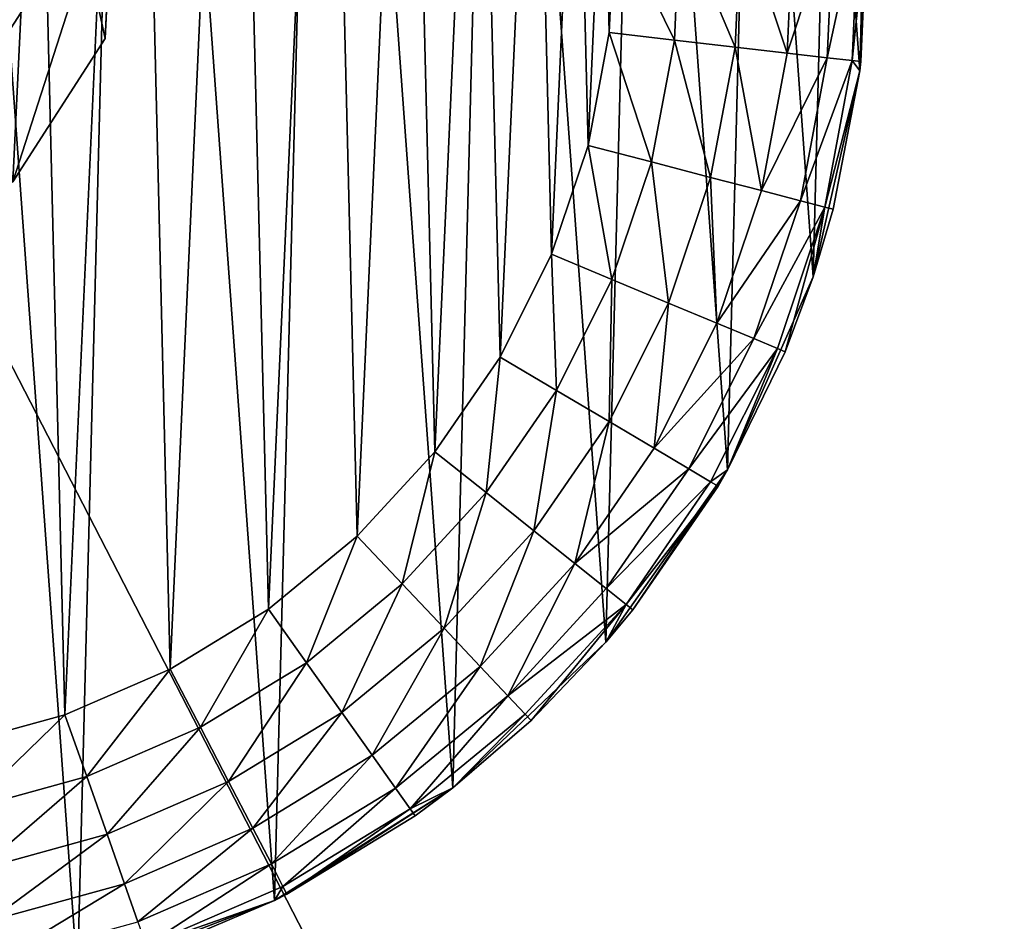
# Model space of a CAD drawing. Header units: millimetres. Extents: x -336 to 335, y 1 to 253.
# Tile 135 of 155: x 214 to 233, y 108 to 125. Entities that reach past the tile are written whole.
import ezdxf

# ---------------------------------------------------------------- set-up
doc = ezdxf.new("R2010")
doc.units = ezdxf.units.MM
doc.header["$LTSCALE"] = 25.4
doc.layers.get('0').update_dxf_attribs({"true_color": 0xff5454})

# ---------------------------------------------------------------- blocks, each defined once
blk = doc.blocks.new('COBA-ANTIQUE-III-9043.STL')
at = {"color": 39, "true_color": 0x42361f}
mesh = blk.add_polyface(dxfattribs=at)
corners = [(144.719, 252.715, 161.661), (274.215, 1.257, 161.661), (83.738, 62.238, 161.661), (335.196, 191.734, 161.661)]
mesh.append_faces([[corners[k] for k in face] for face in [(0, 1, 2), (1, 0, 3)]], dxfattribs={"vtx0": -1, "color": 39})
mesh = blk.add_polyface(dxfattribs=at)
corners = [(274.215, 1.257, 167.061), (144.719, 252.715, 167.061), (83.738, 62.238, 167.061), (335.196, 191.734, 167.061)]
mesh.append_faces([[corners[k] for k in face] for face in [(0, 1, 2), (1, 0, 3)]], dxfattribs={"vtx0": -1, "color": 39})
at = {"color": 250, "true_color": 0x262626}
mesh = blk.add_polyface(dxfattribs=at)
corners = [(123.731, 84.49, 150.811), (294.241, 171.899, 150.379), (123.671, 84.058, 150.379), (293.854, 172.1, 150.811)]
mesh.append_faces([[corners[k] for k in face] for face in [(0, 1, 2), (1, 0, 3)]], dxfattribs={"vtx0": -1, "color": 250})
mesh = blk.add_polyface(dxfattribs=at)
corners = [(214.266, 131.37, 151.661), (293.655, 172.185, 151.211), (123.731, 84.49, 150.811)]
mesh.append_faces([[corners[k] for k in face] for face in [(0, 1, 2)]], dxfattribs={"color": 250})
mesh = blk.add_polyface(dxfattribs=at)
corners = [(293.655, 172.185, 151.211), (293.854, 172.1, 150.811), (123.731, 84.49, 150.811)]
mesh.append_faces([[corners[k] for k in face] for face in [(0, 1, 2)]], dxfattribs={"color": 250})
mesh = blk.add_polyface(dxfattribs=at)
corners = [(294.241, 171.899, 150.379), (123.884, 83.87, 150.19), (123.671, 84.058, 150.379), (294.27, 171.616, 150.19)]
mesh.append_faces([[corners[k] for k in face] for face in [(0, 1, 2), (1, 0, 3)]], dxfattribs={"vtx0": -1, "color": 250})
mesh = blk.add_polyface(dxfattribs=at)
corners = [(294.27, 171.616, 150.19), (123.995, 83.755, 150.111), (123.884, 83.87, 150.19)]
mesh.append_faces([[corners[k] for k in face] for face in [(0, 1, 2)]], dxfattribs={"color": 250})
mesh = blk.add_polyface(dxfattribs=at)
corners = [(294.27, 171.616, 150.19), (124.396, 83.176, 149.961), (123.995, 83.755, 150.111)]
mesh.append_faces([[corners[k] for k in face] for face in [(0, 1, 2)]], dxfattribs={"color": 250})
mesh = blk.add_polyface(dxfattribs=at)
corners = [(294.299, 171.459, 150.111), (124.396, 83.176, 149.961), (294.27, 171.616, 150.19)]
mesh.append_faces([[corners[k] for k in face] for face in [(0, 1, 2)]], dxfattribs={"color": 250})
mesh = blk.add_polyface(dxfattribs=at)
corners = [(294.537, 170.796, 149.961), (124.396, 83.176, 149.961), (294.299, 171.459, 150.111)]
mesh.append_faces([[corners[k] for k in face] for face in [(0, 1, 2)]], dxfattribs={"color": 250})
mesh = blk.add_polyface(dxfattribs=at)
corners = [(294.537, 170.796, 149.961), (124.635, 82.513, 150.111), (124.396, 83.176, 149.961)]
mesh.append_faces([[corners[k] for k in face] for face in [(0, 1, 2)]], dxfattribs={"color": 250})
mesh = blk.add_polyface(dxfattribs=at)
corners = [(294.537, 170.796, 149.961), (124.664, 82.356, 150.19), (124.635, 82.513, 150.111)]
mesh.append_faces([[corners[k] for k in face] for face in [(0, 1, 2)]], dxfattribs={"color": 250})
mesh = blk.add_polyface(dxfattribs=at)
corners = [(294.939, 170.217, 150.111), (124.664, 82.356, 150.19), (294.537, 170.796, 149.961)]
mesh.append_faces([[corners[k] for k in face] for face in [(0, 1, 2)]], dxfattribs={"color": 250})
mesh = blk.add_polyface(dxfattribs=at)
corners = [(295.05, 170.102, 150.19), (124.664, 82.356, 150.19), (294.939, 170.217, 150.111)]
mesh.append_faces([[corners[k] for k in face] for face in [(0, 1, 2)]], dxfattribs={"color": 250})
mesh = blk.add_polyface(dxfattribs=at)
corners = [(295.05, 170.102, 150.19), (124.693, 82.073, 150.379), (124.664, 82.356, 150.19), (295.263, 169.914, 150.379)]
mesh.append_faces([[corners[k] for k in face] for face in [(0, 1, 2), (1, 0, 3)]], dxfattribs={"vtx0": -1, "color": 250})
mesh = blk.add_polyface(dxfattribs=at)
corners = [(295.203, 169.482, 150.811), (124.693, 82.073, 150.379), (295.263, 169.914, 150.379), (125.079, 81.872, 150.811)]
mesh.append_faces([[corners[k] for k in face] for face in [(0, 1, 2), (1, 0, 3)]], dxfattribs={"vtx0": -1, "color": 250})
mesh = blk.add_polyface(dxfattribs=at)
corners = [(125.279, 81.786, 151.212), (125.079, 81.872, 150.811), (295.203, 169.482, 150.811)]
mesh.append_faces([[corners[k] for k in face] for face in [(0, 1, 2)]], dxfattribs={"color": 250})
mesh = blk.add_polyface(dxfattribs=at)
corners = [(204.668, 122.602, 151.661), (125.279, 81.786, 151.212), (295.203, 169.482, 150.811)]
mesh.append_faces([[corners[k] for k in face] for face in [(0, 1, 2)]], dxfattribs={"color": 250})
mesh = blk.add_polyface(dxfattribs=at)
corners = [(204.668, 122.602, 151.661), (295.203, 169.482, 150.811), (215.823, 128.347, 151.661)]
mesh.append_faces([[corners[k] for k in face] for face in [(0, 1, 2)]], dxfattribs={"color": 250})
mesh = blk.add_polyface(dxfattribs=at)
corners = [(250.467, 100.986, 198.061), (-249.533, 152.986, 198.061), (-249.533, 100.986, 198.061), (250.467, 152.986, 198.061)]
mesh.append_faces([[corners[k] for k in face] for face in [(0, 1, 2), (1, 0, 3)]], dxfattribs={"vtx0": -1, "color": 250})
mesh = blk.add_polyface(dxfattribs=at)
corners = [(250.467, 152.986, 167.061), (-249.533, 100.986, 167.061), (-249.533, 152.986, 167.061), (250.467, 100.986, 167.061)]
mesh.append_faces([[corners[k] for k in face] for face in [(0, 1, 2), (1, 0, 3)]], dxfattribs={"vtx0": -1, "color": 250})
mesh = blk.add_polyface(dxfattribs=at)
corners = [(188.38, 129.611, 86.661), (188.98, 121.341, 86.661), (188.273, 125.446, 86.661), (189.297, 133.674, 86.661), (190.475, 117.453, 86.661), (190.989, 137.481, 86.661), (192.7, 113.931, 86.661), (193.392, 140.884, 86.661), (195.569, 110.911, 86.661), (196.412, 143.753, 86.661), (198.972, 108.508, 86.661), (199.934, 145.978, 86.661), (202.779, 106.816, 86.661), (203.822, 147.473, 86.661), (206.842, 105.899, 86.661), (207.927, 148.18, 86.661), (211.007, 105.792, 86.661), (212.091, 148.073, 86.661), (215.112, 106.499, 86.661), (216.155, 147.156, 86.661), (219, 107.994, 86.661), (219.961, 145.464, 86.661), (222.522, 110.219, 86.661), (223.365, 143.061, 86.661), (225.542, 113.088, 86.661), (226.234, 140.041, 86.661), (227.945, 116.491, 86.661), (228.458, 136.519, 86.661), (229.637, 120.298, 86.661), (229.953, 132.631, 86.661), (230.554, 124.361, 86.661), (230.661, 128.526, 86.661)]
mesh.append_faces([[corners[k] for k in face] for face in [(0, 1, 2), (30, 29, 31)]], dxfattribs={"vtx0": -1, "color": 250})
mesh.append_faces([[corners[k] for k in face] for face in [(1, 3, 4), (4, 5, 6), (6, 7, 8), (8, 9, 10), (10, 11, 12), (12, 13, 14), (14, 15, 16), (16, 17, 18), (18, 19, 20), (20, 21, 22), (22, 23, 24), (24, 25, 26), (26, 27, 28), (28, 29, 30)]], dxfattribs={"vtx0": -1, "vtx1": -1, "color": 250})
mesh.append_faces([[corners[k] for k in face] for face in [(1, 0, 3), (4, 3, 5), (6, 5, 7), (8, 7, 9), (10, 9, 11), (12, 11, 13), (14, 13, 15), (16, 15, 17), (18, 17, 19), (20, 19, 21), (22, 21, 23), (24, 23, 25), (26, 25, 27), (28, 27, 29)]], dxfattribs={"vtx0": -1, "vtx2": -1, "color": 250})
mesh = blk.add_polyface(dxfattribs=at)
corners = [(193.289, 125.455, 151.661), (193.494, 129.974, 151.661), (193.234, 127.722, 151.661), (193.66, 123.219, 151.661), (194.065, 132.168, 151.661), (194.338, 121.055, 151.661), (194.936, 134.261, 151.661), (195.31, 119.008, 151.661), (196.09, 136.212, 151.661), (196.559, 117.115, 151.661), (197.504, 137.984, 151.661), (198.058, 115.415, 151.661), (199.151, 139.542, 151.661), (199.779, 113.939, 151.661), (200.999, 140.855, 151.661), (201.689, 112.718, 151.661), (203.012, 141.899, 151.661), (203.751, 111.775, 151.661), (205.15, 142.652, 151.661), (205.923, 111.127, 151.661), (207.372, 143.1, 151.661), (208.165, 110.788, 151.661), (209.636, 143.235, 151.661), (210.432, 110.765, 151.661), (211.895, 143.054, 151.661), (212.68, 111.057, 151.661), (214.108, 142.559, 151.661), (214.866, 111.659, 151.661), (216.23, 141.762, 151.661), (216.946, 112.56, 151.661), (218.221, 140.677, 151.661), (218.881, 113.741, 151.661), (220.041, 139.325, 151.661), (220.633, 115.18, 151.661), (221.655, 137.733, 151.661), (222.168, 116.849, 151.661), (223.032, 135.933, 151.661), (223.455, 118.715, 151.661), (224.145, 133.958, 151.661), (224.47, 120.743, 151.661), (224.973, 131.847, 151.661), (225.193, 122.891, 151.661), (225.498, 129.642, 151.661), (225.609, 125.12, 151.661), (225.712, 127.385, 151.661)]
mesh.append_faces([[corners[k] for k in face] for face in [(0, 1, 2), (42, 43, 44)]], dxfattribs={"vtx0": -1, "color": 250})
mesh.append_faces([[corners[k] for k in face] for face in [(1, 3, 4), (4, 5, 6), (6, 7, 8), (8, 9, 10), (10, 11, 12), (12, 13, 14), (14, 15, 16), (16, 17, 18), (18, 19, 20), (20, 21, 22), (22, 23, 24), (24, 25, 26), (26, 27, 28), (28, 29, 30), (30, 31, 32), (32, 33, 34), (34, 35, 36), (36, 37, 38), (38, 39, 40), (40, 41, 42)]], dxfattribs={"vtx0": -1, "vtx1": -1, "color": 250})
mesh.append_faces([[corners[k] for k in face] for face in [(1, 0, 3), (4, 3, 5), (6, 5, 7), (8, 7, 9), (10, 9, 11), (12, 11, 13), (14, 13, 15), (16, 15, 17), (18, 17, 19), (20, 19, 21), (22, 21, 23), (24, 23, 25), (26, 25, 27), (28, 27, 29), (30, 29, 31), (32, 31, 33), (34, 33, 35), (36, 35, 37), (38, 37, 39), (40, 39, 41), (42, 41, 43)]], dxfattribs={"vtx0": -1, "vtx2": -1, "color": 250})
mesh = blk.add_polyface(dxfattribs=at)
corners = [(204.655, 122.616, 161.661), (203.276, 128.968, 161.661), (203.115, 125.607, 161.661), (205.097, 131.798, 161.661), (207.485, 120.796, 161.661), (208.088, 133.338, 161.661), (210.846, 120.634, 161.661), (211.449, 133.176, 161.661), (213.837, 122.174, 161.661), (214.278, 131.356, 161.661), (215.657, 125.004, 161.661), (215.819, 128.365, 161.661)]
mesh.append_faces([[corners[k] for k in face] for face in [(0, 1, 2), (9, 10, 11)]], dxfattribs={"vtx0": -1, "color": 250})
mesh.append_faces([[corners[k] for k in face] for face in [(1, 0, 3), (3, 4, 5), (5, 6, 7), (7, 8, 9)]], dxfattribs={"vtx0": -1, "vtx1": -1, "color": 250})
mesh.append_faces([[corners[k] for k in face] for face in [(3, 0, 4), (5, 4, 6), (7, 6, 8), (9, 8, 10)]], dxfattribs={"vtx0": -1, "vtx2": -1, "color": 250})
mesh = blk.add_polyface(dxfattribs=at)
corners = [(214.266, 131.37, 151.661), (123.731, 84.49, 150.811), (203.111, 125.625, 151.661)]
mesh.append_faces([[corners[k] for k in face] for face in [(0, 1, 2)]], dxfattribs={"color": 250})
mesh = blk.add_polyface(dxfattribs=at)
corners = [(230.661, 128.526, 86.661), (230.576, 124.546, 146.661), (230.554, 124.361, 86.661)]
mesh.append_faces([[corners[k] for k in face] for face in [(0, 1, 2)]], dxfattribs={"color": 250})
mesh = blk.add_polyface(dxfattribs=at)
corners = [(230.661, 128.526, 86.661), (230.71, 127.507, 146.661), (230.576, 124.546, 146.661)]
mesh.append_faces([[corners[k] for k in face] for face in [(0, 1, 2)]], dxfattribs={"color": 250})
mesh = blk.add_polyface(dxfattribs=at)
corners = [(215.823, 128.347, 151.661), (207.485, 120.796, 151.661), (204.668, 122.602, 151.661), (210.846, 120.634, 151.661), (213.837, 122.174, 151.661), (215.657, 125.004, 151.661)]
mesh.append_faces([[corners[k] for k in face] for face in [(0, 1, 2), (4, 0, 5)]], dxfattribs={"vtx0": -1, "color": 250})
mesh.append_faces([[corners[k] for k in face] for face in [(1, 0, 3), (3, 0, 4)]], dxfattribs={"vtx0": -1, "vtx1": -1, "color": 250})
mesh = blk.add_polyface(dxfattribs=at)
corners = [(215.819, 128.365, 151.906), (215.657, 125.004, 151.661), (215.823, 128.347, 151.661)]
mesh.append_faces([[corners[k] for k in face] for face in [(0, 1, 2)]], dxfattribs={"color": 250})
mesh = blk.add_polyface(dxfattribs=at)
corners = [(215.819, 128.365, 151.906), (215.657, 125.004, 161.661), (215.657, 125.004, 151.661), (215.819, 128.365, 161.661)]
mesh.append_faces([[corners[k] for k in face] for face in [(0, 1, 2), (1, 0, 3)]], dxfattribs={"vtx0": -1, "color": 250})
mesh = blk.add_polyface(dxfattribs=at)
corners = [(230.54, 127.503, 147.955), (229.911, 124.622, 149.161), (230.407, 124.565, 147.955), (230.041, 127.491, 149.161)]
mesh.append_faces([[corners[k] for k in face] for face in [(0, 1, 2), (1, 0, 3)]], dxfattribs={"vtx0": -1, "color": 250})
mesh = blk.add_polyface(dxfattribs=at)
corners = [(230.71, 127.507, 146.661), (230.407, 124.565, 147.955), (230.576, 124.546, 146.661), (230.54, 127.503, 147.955)]
mesh.append_faces([[corners[k] for k in face] for face in [(0, 1, 2), (1, 0, 3)]], dxfattribs={"vtx0": -1, "color": 250})
mesh = blk.add_polyface(dxfattribs=at)
corners = [(226.895, 124.971, 151.491), (225.712, 127.385, 151.661), (225.609, 125.12, 151.661), (227.006, 127.416, 151.491)]
mesh.append_faces([[corners[k] for k in face] for face in [(0, 1, 2), (1, 0, 3)]], dxfattribs={"vtx0": -1, "color": 250})
mesh = blk.add_polyface(dxfattribs=at)
corners = [(228.093, 124.833, 150.991), (227.006, 127.416, 151.491), (226.895, 124.971, 151.491), (228.211, 127.446, 150.991)]
mesh.append_faces([[corners[k] for k in face] for face in [(0, 1, 2), (1, 0, 3)]], dxfattribs={"vtx0": -1, "color": 250})
mesh = blk.add_polyface(dxfattribs=at)
corners = [(229.121, 124.714, 150.197), (228.211, 127.446, 150.991), (228.093, 124.833, 150.991), (229.246, 127.471, 150.197)]
mesh.append_faces([[corners[k] for k in face] for face in [(0, 1, 2), (1, 0, 3)]], dxfattribs={"vtx0": -1, "color": 250})
mesh = blk.add_polyface(dxfattribs=at)
corners = [(230.041, 127.491, 149.161), (229.121, 124.714, 150.197), (229.911, 124.622, 149.161), (229.246, 127.471, 150.197)]
mesh.append_faces([[corners[k] for k in face] for face in [(0, 1, 2), (1, 0, 3)]], dxfattribs={"vtx0": -1, "color": 250})
mesh = blk.add_polyface(dxfattribs=at)
corners = [(215.657, 125.004, 151.661), (213.837, 122.174, 161.661), (213.837, 122.174, 151.661), (215.657, 125.004, 161.661)]
mesh.append_faces([[corners[k] for k in face] for face in [(0, 1, 2), (1, 0, 3)]], dxfattribs={"vtx0": -1, "color": 250})
mesh = blk.add_polyface(dxfattribs=at)
corners = [(226.445, 122.565, 151.491), (225.609, 125.12, 151.661), (225.193, 122.891, 151.661), (226.895, 124.971, 151.491)]
mesh.append_faces([[corners[k] for k in face] for face in [(0, 1, 2), (1, 0, 3)]], dxfattribs={"vtx0": -1, "color": 250})
mesh = blk.add_polyface(dxfattribs=at)
corners = [(227.612, 122.261, 150.991), (226.895, 124.971, 151.491), (226.445, 122.565, 151.491), (228.093, 124.833, 150.991)]
mesh.append_faces([[corners[k] for k in face] for face in [(0, 1, 2), (1, 0, 3)]], dxfattribs={"vtx0": -1, "color": 250})
mesh = blk.add_polyface(dxfattribs=at)
corners = [(228.614, 122, 150.197), (228.093, 124.833, 150.991), (227.612, 122.261, 150.991), (229.121, 124.714, 150.197)]
mesh.append_faces([[corners[k] for k in face] for face in [(0, 1, 2), (1, 0, 3)]], dxfattribs={"vtx0": -1, "color": 250})
mesh = blk.add_polyface(dxfattribs=at)
corners = [(229.911, 124.622, 149.161), (228.614, 122, 150.197), (229.383, 121.8, 149.161), (229.121, 124.714, 150.197)]
mesh.append_faces([[corners[k] for k in face] for face in [(0, 1, 2), (1, 0, 3)]], dxfattribs={"vtx0": -1, "color": 250})
mesh = blk.add_polyface(dxfattribs=at)
corners = [(230.407, 124.565, 147.955), (229.383, 121.8, 149.161), (229.866, 121.674, 147.955), (229.911, 124.622, 149.161)]
mesh.append_faces([[corners[k] for k in face] for face in [(0, 1, 2), (1, 0, 3)]], dxfattribs={"vtx0": -1, "color": 250})
mesh = blk.add_polyface(dxfattribs=at)
corners = [(230.407, 124.565, 147.955), (229.866, 121.674, 147.955), (230.554, 124.361, 146.661)]
mesh.append_faces([[corners[k] for k in face] for face in [(0, 1, 2)]], dxfattribs={"color": 250})
mesh = blk.add_polyface(dxfattribs=at)
corners = [(230.407, 124.565, 147.955), (230.554, 124.361, 146.661), (230.576, 124.546, 146.661)]
mesh.append_faces([[corners[k] for k in face] for face in [(0, 1, 2)]], dxfattribs={"color": 250})
mesh = blk.add_polyface(dxfattribs=at)
corners = [(230.576, 124.546, 146.661), (230.554, 124.361, 146.661), (230.554, 124.361, 86.661)]
mesh.append_faces([[corners[k] for k in face] for face in [(0, 1, 2)]], dxfattribs={"color": 250})
mesh = blk.add_polyface(dxfattribs=at)
corners = [(230.554, 124.361, 86.661), (230.031, 121.631, 146.661), (229.637, 120.298, 86.661)]
mesh.append_faces([[corners[k] for k in face] for face in [(0, 1, 2)]], dxfattribs={"color": 250})
mesh = blk.add_polyface(dxfattribs=at)
corners = [(230.554, 124.361, 146.661), (229.866, 121.674, 147.955), (230.031, 121.631, 146.661)]
mesh.append_faces([[corners[k] for k in face] for face in [(0, 1, 2)]], dxfattribs={"color": 250})
mesh = blk.add_polyface(dxfattribs=at)
corners = [(230.554, 124.361, 146.661), (230.031, 121.631, 146.661), (230.554, 124.361, 86.661)]
mesh.append_faces([[corners[k] for k in face] for face in [(0, 1, 2)]], dxfattribs={"color": 250})
mesh = blk.add_polyface(dxfattribs=at)
corners = [(225.664, 120.245, 151.491), (225.193, 122.891, 151.661), (224.47, 120.743, 151.661), (226.445, 122.565, 151.491)]
mesh.append_faces([[corners[k] for k in face] for face in [(0, 1, 2), (1, 0, 3)]], dxfattribs={"vtx0": -1, "color": 250})
mesh = blk.add_polyface(dxfattribs=at)
corners = [(226.778, 119.782, 150.991), (226.445, 122.565, 151.491), (225.664, 120.245, 151.491), (227.612, 122.261, 150.991)]
mesh.append_faces([[corners[k] for k in face] for face in [(0, 1, 2), (1, 0, 3)]], dxfattribs={"vtx0": -1, "color": 250})
mesh = blk.add_polyface(dxfattribs=at)
corners = [(227.734, 119.384, 150.197), (227.612, 122.261, 150.991), (226.778, 119.782, 150.991), (228.614, 122, 150.197)]
mesh.append_faces([[corners[k] for k in face] for face in [(0, 1, 2), (1, 0, 3)]], dxfattribs={"vtx0": -1, "color": 250})
mesh = blk.add_polyface(dxfattribs=at)
corners = [(229.383, 121.8, 149.161), (227.734, 119.384, 150.197), (228.467, 119.079, 149.161), (228.614, 122, 150.197)]
mesh.append_faces([[corners[k] for k in face] for face in [(0, 1, 2), (1, 0, 3)]], dxfattribs={"vtx0": -1, "color": 250})
mesh = blk.add_polyface(dxfattribs=at)
corners = [(229.866, 121.674, 147.955), (228.467, 119.079, 149.161), (228.929, 118.887, 147.955), (229.383, 121.8, 149.161)]
mesh.append_faces([[corners[k] for k in face] for face in [(0, 1, 2), (1, 0, 3)]], dxfattribs={"vtx0": -1, "color": 250})
mesh = blk.add_polyface(dxfattribs=at)
corners = [(229.866, 121.674, 147.955), (228.929, 118.887, 147.955), (229.086, 118.822, 146.661)]
mesh.append_faces([[corners[k] for k in face] for face in [(0, 1, 2)]], dxfattribs={"color": 250})
mesh = blk.add_polyface(dxfattribs=at)
corners = [(229.866, 121.674, 147.955), (229.086, 118.822, 146.661), (229.637, 120.298, 146.661)]
mesh.append_faces([[corners[k] for k in face] for face in [(0, 1, 2)]], dxfattribs={"color": 250})
mesh = blk.add_polyface(dxfattribs=at)
corners = [(229.866, 121.674, 147.955), (229.637, 120.298, 146.661), (230.031, 121.631, 146.661)]
mesh.append_faces([[corners[k] for k in face] for face in [(0, 1, 2)]], dxfattribs={"color": 250})
mesh = blk.add_polyface(dxfattribs=at)
corners = [(230.031, 121.631, 146.661), (229.637, 120.298, 146.661), (229.637, 120.298, 86.661)]
mesh.append_faces([[corners[k] for k in face] for face in [(0, 1, 2)]], dxfattribs={"color": 250})
mesh = blk.add_polyface(dxfattribs=at)
corners = [(224.569, 118.057, 151.491), (224.47, 120.743, 151.661), (223.455, 118.715, 151.661), (225.664, 120.245, 151.491)]
mesh.append_faces([[corners[k] for k in face] for face in [(0, 1, 2), (1, 0, 3)]], dxfattribs={"vtx0": -1, "color": 250})
mesh = blk.add_polyface(dxfattribs=at)
corners = [(225.607, 117.443, 150.991), (225.664, 120.245, 151.491), (224.569, 118.057, 151.491), (226.778, 119.782, 150.991)]
mesh.append_faces([[corners[k] for k in face] for face in [(0, 1, 2), (1, 0, 3)]], dxfattribs={"vtx0": -1, "color": 250})
mesh = blk.add_polyface(dxfattribs=at)
corners = [(229.637, 120.298, 86.661), (229.086, 118.822, 146.661), (227.945, 116.491, 86.661)]
mesh.append_faces([[corners[k] for k in face] for face in [(0, 1, 2)]], dxfattribs={"color": 250})
mesh = blk.add_polyface(dxfattribs=at)
corners = [(229.637, 120.298, 146.661), (229.086, 118.822, 146.661), (229.637, 120.298, 86.661)]
mesh.append_faces([[corners[k] for k in face] for face in [(0, 1, 2)]], dxfattribs={"color": 250})
mesh = blk.add_polyface(dxfattribs=at)
corners = [(226.498, 116.916, 150.197), (226.778, 119.782, 150.991), (225.607, 117.443, 150.991), (227.734, 119.384, 150.197)]
mesh.append_faces([[corners[k] for k in face] for face in [(0, 1, 2), (1, 0, 3)]], dxfattribs={"vtx0": -1, "color": 250})
mesh = blk.add_polyface(dxfattribs=at)
corners = [(228.467, 119.079, 149.161), (226.498, 116.916, 150.197), (227.182, 116.511, 149.161), (227.734, 119.384, 150.197)]
mesh.append_faces([[corners[k] for k in face] for face in [(0, 1, 2), (1, 0, 3)]], dxfattribs={"vtx0": -1, "color": 250})
mesh = blk.add_polyface(dxfattribs=at)
corners = [(228.929, 118.887, 147.955), (227.182, 116.511, 149.161), (227.612, 116.257, 147.955), (228.467, 119.079, 149.161)]
mesh.append_faces([[corners[k] for k in face] for face in [(0, 1, 2), (1, 0, 3)]], dxfattribs={"vtx0": -1, "color": 250})
mesh = blk.add_polyface(dxfattribs=at)
corners = [(228.929, 118.887, 147.955), (227.612, 116.257, 147.955), (227.945, 116.491, 146.661)]
mesh.append_faces([[corners[k] for k in face] for face in [(0, 1, 2)]], dxfattribs={"color": 250})
mesh = blk.add_polyface(dxfattribs=at)
corners = [(228.929, 118.887, 147.955), (227.945, 116.491, 146.661), (229.086, 118.822, 146.661)]
mesh.append_faces([[corners[k] for k in face] for face in [(0, 1, 2)]], dxfattribs={"color": 250})
mesh = blk.add_polyface(dxfattribs=at)
corners = [(229.086, 118.822, 146.661), (227.945, 116.491, 146.661), (227.945, 116.491, 86.661)]
mesh.append_faces([[corners[k] for k in face] for face in [(0, 1, 2)]], dxfattribs={"color": 250})
mesh = blk.add_polyface(dxfattribs=at)
corners = [(223.179, 116.042, 151.491), (223.455, 118.715, 151.661), (222.168, 116.849, 151.661), (224.569, 118.057, 151.491)]
mesh.append_faces([[corners[k] for k in face] for face in [(0, 1, 2), (1, 0, 3)]], dxfattribs={"vtx0": -1, "color": 250})
mesh = blk.add_polyface(dxfattribs=at)
corners = [(224.121, 115.29, 150.991), (224.569, 118.057, 151.491), (223.179, 116.042, 151.491), (225.607, 117.443, 150.991)]
mesh.append_faces([[corners[k] for k in face] for face in [(0, 1, 2), (1, 0, 3)]], dxfattribs={"vtx0": -1, "color": 250})
mesh = blk.add_polyface(dxfattribs=at)
corners = [(224.931, 114.644, 150.197), (225.607, 117.443, 150.991), (224.121, 115.29, 150.991), (226.498, 116.916, 150.197)]
mesh.append_faces([[corners[k] for k in face] for face in [(0, 1, 2), (1, 0, 3)]], dxfattribs={"vtx0": -1, "color": 250})
mesh = blk.add_polyface(dxfattribs=at)
corners = [(221.522, 114.24, 151.491), (222.168, 116.849, 151.661), (220.633, 115.18, 151.661), (223.179, 116.042, 151.491)]
mesh.append_faces([[corners[k] for k in face] for face in [(0, 1, 2), (1, 0, 3)]], dxfattribs={"vtx0": -1, "color": 250})
mesh = blk.add_polyface(dxfattribs=at)
corners = [(227.182, 116.511, 149.161), (224.931, 114.644, 150.197), (225.552, 114.148, 149.161), (226.498, 116.916, 150.197)]
mesh.append_faces([[corners[k] for k in face] for face in [(0, 1, 2), (1, 0, 3)]], dxfattribs={"vtx0": -1, "color": 250})
mesh = blk.add_polyface(dxfattribs=at)
corners = [(227.945, 116.491, 86.661), (226.075, 113.73, 146.661), (225.542, 113.088, 86.661)]
mesh.append_faces([[corners[k] for k in face] for face in [(0, 1, 2)]], dxfattribs={"color": 250})
mesh = blk.add_polyface(dxfattribs=at)
corners = [(227.612, 116.257, 147.955), (225.552, 114.148, 149.161), (225.942, 113.836, 147.955), (227.182, 116.511, 149.161)]
mesh.append_faces([[corners[k] for k in face] for face in [(0, 1, 2), (1, 0, 3)]], dxfattribs={"vtx0": -1, "color": 250})
mesh = blk.add_polyface(dxfattribs=at)
corners = [(227.945, 116.491, 86.661), (227.759, 116.171, 146.661), (226.075, 113.73, 146.661)]
mesh.append_faces([[corners[k] for k in face] for face in [(0, 1, 2)]], dxfattribs={"color": 250})
mesh = blk.add_polyface(dxfattribs=at)
corners = [(227.945, 116.491, 146.661), (227.612, 116.257, 147.955), (227.759, 116.171, 146.661)]
mesh.append_faces([[corners[k] for k in face] for face in [(0, 1, 2)]], dxfattribs={"color": 250})
mesh = blk.add_polyface(dxfattribs=at)
corners = [(227.945, 116.491, 146.661), (227.759, 116.171, 146.661), (227.945, 116.491, 86.661)]
mesh.append_faces([[corners[k] for k in face] for face in [(0, 1, 2)]], dxfattribs={"color": 250})
mesh = blk.add_polyface(dxfattribs=at)
corners = [(227.759, 116.171, 146.661), (225.942, 113.836, 147.955), (226.075, 113.73, 146.661), (227.612, 116.257, 147.955)]
mesh.append_faces([[corners[k] for k in face] for face in [(0, 1, 2), (1, 0, 3)]], dxfattribs={"vtx0": -1, "color": 250})
mesh = blk.add_polyface(dxfattribs=at)
corners = [(222.351, 113.364, 150.991), (223.179, 116.042, 151.491), (221.522, 114.24, 151.491), (224.121, 115.29, 150.991)]
mesh.append_faces([[corners[k] for k in face] for face in [(0, 1, 2), (1, 0, 3)]], dxfattribs={"vtx0": -1, "color": 250})
mesh = blk.add_polyface(dxfattribs=at)
corners = [(223.063, 112.612, 150.197), (224.121, 115.29, 150.991), (222.351, 113.364, 150.991), (224.931, 114.644, 150.197)]
mesh.append_faces([[corners[k] for k in face] for face in [(0, 1, 2), (1, 0, 3)]], dxfattribs={"vtx0": -1, "color": 250})
mesh = blk.add_polyface(dxfattribs=at)
corners = [(219.631, 112.686, 151.491), (220.633, 115.18, 151.661), (218.881, 113.741, 151.661), (221.522, 114.24, 151.491)]
mesh.append_faces([[corners[k] for k in face] for face in [(0, 1, 2), (1, 0, 3)]], dxfattribs={"vtx0": -1, "color": 250})
mesh = blk.add_polyface(dxfattribs=at)
corners = [(223.609, 112.034, 149.161), (224.931, 114.644, 150.197), (223.063, 112.612, 150.197), (225.552, 114.148, 149.161)]
mesh.append_faces([[corners[k] for k in face] for face in [(0, 1, 2), (1, 0, 3)]], dxfattribs={"vtx0": -1, "color": 250})
mesh = blk.add_polyface(dxfattribs=at)
corners = [(220.33, 111.703, 150.991), (221.522, 114.24, 151.491), (219.631, 112.686, 151.491), (222.351, 113.364, 150.991)]
mesh.append_faces([[corners[k] for k in face] for face in [(0, 1, 2), (1, 0, 3)]], dxfattribs={"vtx0": -1, "color": 250})
mesh = blk.add_polyface(dxfattribs=at)
corners = [(225.942, 113.836, 147.955), (223.609, 112.034, 149.161), (223.952, 111.671, 147.955), (225.552, 114.148, 149.161)]
mesh.append_faces([[corners[k] for k in face] for face in [(0, 1, 2), (1, 0, 3)]], dxfattribs={"vtx0": -1, "color": 250})
mesh = blk.add_polyface(dxfattribs=at)
corners = [(217.542, 111.411, 151.491), (218.881, 113.741, 151.661), (216.946, 112.56, 151.661), (219.631, 112.686, 151.491)]
mesh.append_faces([[corners[k] for k in face] for face in [(0, 1, 2), (1, 0, 3)]], dxfattribs={"vtx0": -1, "color": 250})
mesh = blk.add_polyface(dxfattribs=at)
corners = [(225.942, 113.836, 147.955), (223.952, 111.671, 147.955), (224.069, 111.548, 146.661)]
mesh.append_faces([[corners[k] for k in face] for face in [(0, 1, 2)]], dxfattribs={"color": 250})
mesh = blk.add_polyface(dxfattribs=at)
corners = [(225.942, 113.836, 147.955), (224.069, 111.548, 146.661), (225.542, 113.088, 146.661)]
mesh.append_faces([[corners[k] for k in face] for face in [(0, 1, 2)]], dxfattribs={"color": 250})
mesh = blk.add_polyface(dxfattribs=at)
corners = [(225.942, 113.836, 147.955), (225.542, 113.088, 146.661), (226.075, 113.73, 146.661)]
mesh.append_faces([[corners[k] for k in face] for face in [(0, 1, 2)]], dxfattribs={"color": 250})
mesh = blk.add_polyface(dxfattribs=at)
corners = [(226.075, 113.73, 146.661), (225.542, 113.088, 146.661), (225.542, 113.088, 86.661)]
mesh.append_faces([[corners[k] for k in face] for face in [(0, 1, 2)]], dxfattribs={"color": 250})
mesh = blk.add_polyface(dxfattribs=at)
corners = [(220.93, 110.859, 150.197), (222.351, 113.364, 150.991), (220.33, 111.703, 150.991), (223.063, 112.612, 150.197)]
mesh.append_faces([[corners[k] for k in face] for face in [(0, 1, 2), (1, 0, 3)]], dxfattribs={"vtx0": -1, "color": 250})
mesh = blk.add_polyface(dxfattribs=at)
corners = [(224.069, 111.548, 146.661), (222.522, 110.219, 86.661), (225.542, 113.088, 86.661)]
mesh.append_faces([[corners[k] for k in face] for face in [(0, 1, 2)]], dxfattribs={"color": 250})
mesh = blk.add_polyface(dxfattribs=at)
corners = [(225.542, 113.088, 146.661), (224.069, 111.548, 146.661), (225.542, 113.088, 86.661)]
mesh.append_faces([[corners[k] for k in face] for face in [(0, 1, 2)]], dxfattribs={"color": 250})
mesh = blk.add_polyface(dxfattribs=at)
corners = [(215.296, 110.439, 151.491), (216.946, 112.56, 151.661), (214.866, 111.659, 151.661), (217.542, 111.411, 151.491)]
mesh.append_faces([[corners[k] for k in face] for face in [(0, 1, 2), (1, 0, 3)]], dxfattribs={"vtx0": -1, "color": 250})
mesh = blk.add_polyface(dxfattribs=at)
corners = [(218.097, 110.34, 150.991), (219.631, 112.686, 151.491), (217.542, 111.411, 151.491), (220.33, 111.703, 150.991)]
mesh.append_faces([[corners[k] for k in face] for face in [(0, 1, 2), (1, 0, 3)]], dxfattribs={"vtx0": -1, "color": 250})
mesh = blk.add_polyface(dxfattribs=at)
corners = [(223.063, 112.612, 150.197), (221.39, 110.212, 149.161), (223.609, 112.034, 149.161), (220.93, 110.859, 150.197)]
mesh.append_faces([[corners[k] for k in face] for face in [(0, 1, 2), (1, 0, 3)]], dxfattribs={"vtx0": -1, "color": 250})
mesh = blk.add_polyface(dxfattribs=at)
corners = [(223.609, 112.034, 149.161), (221.679, 109.805, 147.955), (223.952, 111.671, 147.955), (221.39, 110.212, 149.161)]
mesh.append_faces([[corners[k] for k in face] for face in [(0, 1, 2), (1, 0, 3)]], dxfattribs={"vtx0": -1, "color": 250})
mesh = blk.add_polyface(dxfattribs=at)
corners = [(212.936, 109.788, 151.491), (214.866, 111.659, 151.661), (212.68, 111.057, 151.661), (215.296, 110.439, 151.491)]
mesh.append_faces([[corners[k] for k in face] for face in [(0, 1, 2), (1, 0, 3)]], dxfattribs={"vtx0": -1, "color": 250})
mesh = blk.add_polyface(dxfattribs=at)
corners = [(218.574, 109.421, 150.197), (220.33, 111.703, 150.991), (218.097, 110.34, 150.991), (220.93, 110.859, 150.197)]
mesh.append_faces([[corners[k] for k in face] for face in [(0, 1, 2), (1, 0, 3)]], dxfattribs={"vtx0": -1, "color": 250})
mesh = blk.add_polyface(dxfattribs=at)
corners = [(221.679, 109.805, 147.955), (222.522, 110.219, 146.661), (223.952, 111.671, 147.955)]
mesh.append_faces([[corners[k] for k in face] for face in [(0, 1, 2)]], dxfattribs={"color": 250})
mesh = blk.add_polyface(dxfattribs=at)
corners = [(223.952, 111.671, 147.955), (222.522, 110.219, 146.661), (224.069, 111.548, 146.661)]
mesh.append_faces([[corners[k] for k in face] for face in [(0, 1, 2)]], dxfattribs={"color": 250})
mesh = blk.add_polyface(dxfattribs=at)
corners = [(215.697, 109.301, 150.991), (217.542, 111.411, 151.491), (215.296, 110.439, 151.491), (218.097, 110.34, 150.991)]
mesh.append_faces([[corners[k] for k in face] for face in [(0, 1, 2), (1, 0, 3)]], dxfattribs={"vtx0": -1, "color": 250})
mesh = blk.add_polyface(dxfattribs=at)
corners = [(222.522, 110.219, 146.661), (222.522, 110.219, 86.661), (224.069, 111.548, 146.661)]
mesh.append_faces([[corners[k] for k in face] for face in [(0, 1, 2)]], dxfattribs={"color": 250})
mesh = blk.add_polyface(dxfattribs=at)
corners = [(220.93, 110.859, 150.197), (218.94, 108.716, 149.161), (221.39, 110.212, 149.161), (218.574, 109.421, 150.197)]
mesh.append_faces([[corners[k] for k in face] for face in [(0, 1, 2), (1, 0, 3)]], dxfattribs={"vtx0": -1, "color": 250})
mesh = blk.add_polyface(dxfattribs=at)
corners = [(213.175, 108.606, 150.991), (215.296, 110.439, 151.491), (212.936, 109.788, 151.491), (215.697, 109.301, 150.991)]
mesh.append_faces([[corners[k] for k in face] for face in [(0, 1, 2), (1, 0, 3)]], dxfattribs={"vtx0": -1, "color": 250})
mesh = blk.add_polyface(dxfattribs=at)
corners = [(216.041, 108.324, 150.197), (218.097, 110.34, 150.991), (215.697, 109.301, 150.991), (218.574, 109.421, 150.197)]
mesh.append_faces([[corners[k] for k in face] for face in [(0, 1, 2), (1, 0, 3)]], dxfattribs={"vtx0": -1, "color": 250})
mesh = blk.add_polyface(dxfattribs=at)
corners = [(221.39, 110.212, 149.161), (219.169, 108.272, 147.955), (221.679, 109.805, 147.955), (218.94, 108.716, 149.161)]
mesh.append_faces([[corners[k] for k in face] for face in [(0, 1, 2), (1, 0, 3)]], dxfattribs={"vtx0": -1, "color": 250})
mesh = blk.add_polyface(dxfattribs=at)
corners = [(219.248, 108.121, 146.661), (219, 107.994, 86.661), (222.522, 110.219, 86.661)]
mesh.append_faces([[corners[k] for k in face] for face in [(0, 1, 2)]], dxfattribs={"color": 250})
mesh = blk.add_polyface(dxfattribs=at)
corners = [(219.248, 108.121, 146.661), (222.522, 110.219, 86.661), (221.778, 109.666, 146.661)]
mesh.append_faces([[corners[k] for k in face] for face in [(0, 1, 2)]], dxfattribs={"color": 250})
mesh = blk.add_polyface(dxfattribs=at)
corners = [(221.679, 109.805, 147.955), (221.778, 109.666, 146.661), (222.522, 110.219, 146.661)]
mesh.append_faces([[corners[k] for k in face] for face in [(0, 1, 2)]], dxfattribs={"color": 250})
mesh = blk.add_polyface(dxfattribs=at)
corners = [(221.778, 109.666, 146.661), (222.522, 110.219, 86.661), (222.522, 110.219, 146.661)]
mesh.append_faces([[corners[k] for k in face] for face in [(0, 1, 2)]], dxfattribs={"color": 250})
mesh = blk.add_polyface(dxfattribs=at)
corners = [(221.679, 109.805, 147.955), (219.248, 108.121, 146.661), (221.778, 109.666, 146.661), (219.169, 108.272, 147.955)]
mesh.append_faces([[corners[k] for k in face] for face in [(0, 1, 2), (1, 0, 3)]], dxfattribs={"vtx0": -1, "color": 250})
mesh = blk.add_polyface(dxfattribs=at)
corners = [(213.379, 107.591, 150.197), (215.697, 109.301, 150.991), (213.175, 108.606, 150.991), (216.041, 108.324, 150.197)]
mesh.append_faces([[corners[k] for k in face] for face in [(0, 1, 2), (1, 0, 3)]], dxfattribs={"vtx0": -1, "color": 250})
mesh = blk.add_polyface(dxfattribs=at)
corners = [(218.574, 109.421, 150.197), (216.305, 107.575, 149.161), (218.94, 108.716, 149.161), (216.041, 108.324, 150.197)]
mesh.append_faces([[corners[k] for k in face] for face in [(0, 1, 2), (1, 0, 3)]], dxfattribs={"vtx0": -1, "color": 250})
mesh = blk.add_polyface(dxfattribs=at)
corners = [(218.94, 108.716, 149.161), (216.471, 107.104, 147.955), (219.169, 108.272, 147.955), (216.305, 107.575, 149.161)]
mesh.append_faces([[corners[k] for k in face] for face in [(0, 1, 2), (1, 0, 3)]], dxfattribs={"vtx0": -1, "color": 250})
mesh = blk.add_polyface(dxfattribs=at)
corners = [(216.041, 108.324, 150.197), (213.537, 106.812, 149.161), (216.305, 107.575, 149.161), (213.379, 107.591, 150.197)]
mesh.append_faces([[corners[k] for k in face] for face in [(0, 1, 2), (1, 0, 3)]], dxfattribs={"vtx0": -1, "color": 250})
mesh = blk.add_polyface(dxfattribs=at)
corners = [(216.471, 107.104, 147.955), (219, 107.994, 146.661), (219.169, 108.272, 147.955)]
mesh.append_faces([[corners[k] for k in face] for face in [(0, 1, 2)]], dxfattribs={"color": 250})
mesh = blk.add_polyface(dxfattribs=at)
corners = [(219.169, 108.272, 147.955), (219, 107.994, 146.661), (219.248, 108.121, 146.661)]
mesh.append_faces([[corners[k] for k in face] for face in [(0, 1, 2)]], dxfattribs={"color": 250})
mesh = blk.add_polyface(dxfattribs=at)
corners = [(219, 107.994, 146.661), (219, 107.994, 86.661), (219.248, 108.121, 146.661)]
mesh.append_faces([[corners[k] for k in face] for face in [(0, 1, 2)]], dxfattribs={"color": 250})
mesh = blk.add_polyface(dxfattribs=at)
corners = [(216.527, 106.943, 146.661), (215.112, 106.499, 86.661), (219, 107.994, 86.661)]
mesh.append_faces([[corners[k] for k in face] for face in [(0, 1, 2)]], dxfattribs={"color": 250})
mesh = blk.add_polyface(dxfattribs=at)
corners = [(216.471, 107.104, 147.955), (216.527, 106.943, 146.661), (219, 107.994, 146.661)]
mesh.append_faces([[corners[k] for k in face] for face in [(0, 1, 2)]], dxfattribs={"color": 250})
mesh = blk.add_polyface(dxfattribs=at)
corners = [(216.527, 106.943, 146.661), (219, 107.994, 86.661), (219, 107.994, 146.661)]
mesh.append_faces([[corners[k] for k in face] for face in [(0, 1, 2)]], dxfattribs={"color": 250})

msp = doc.modelspace()

# ---------------------------------------------------------------- block references
at = {"color": 0}
msp.add_blockref('COBA-ANTIQUE-III-9043.STL', (0, 0), dxfattribs=at)

doc.saveas('drawing.dxf')
